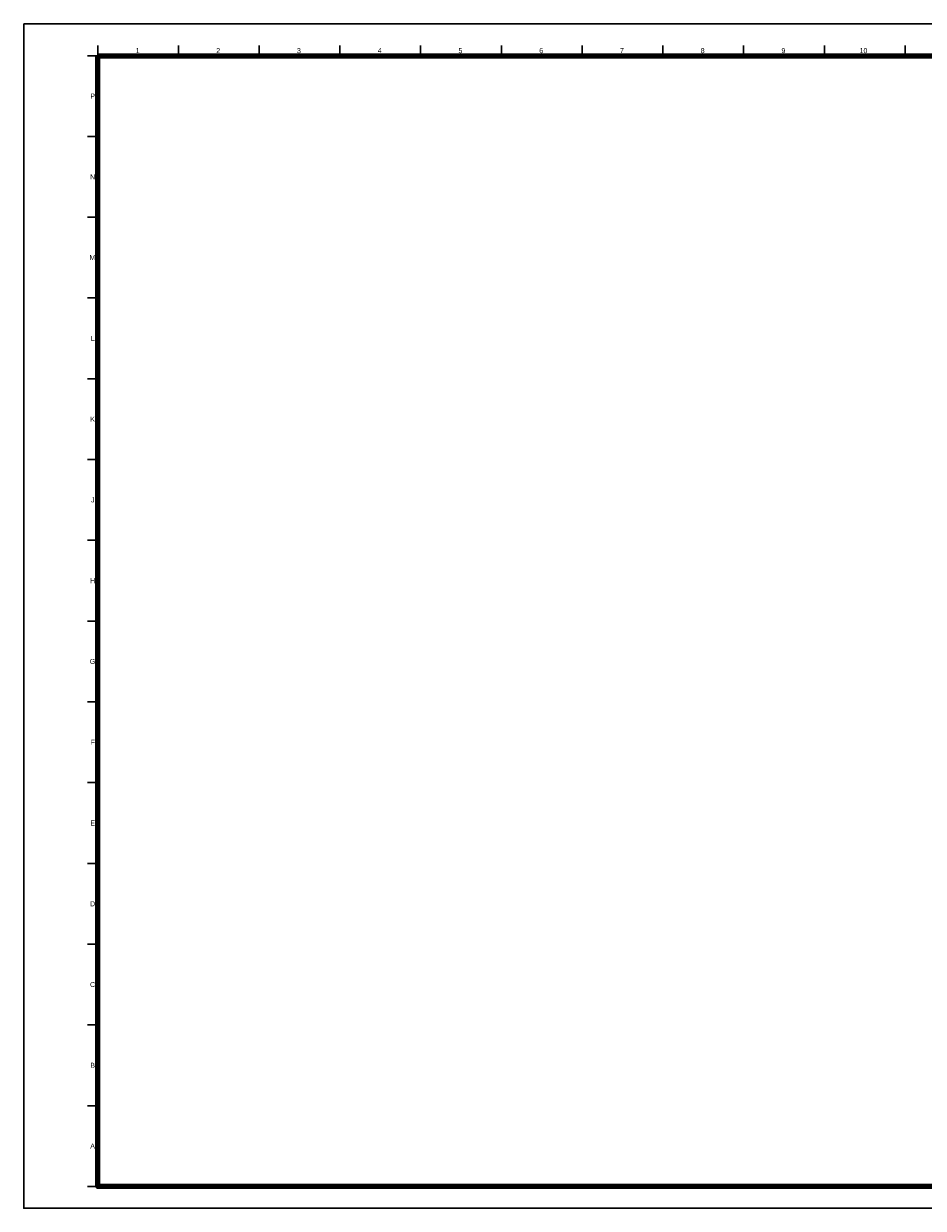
# Model space of a CAD drawing. Extents: x 0 to 34, y 0 to 22.
# Tile 1 of 3: x 0 to 16.7, y 0 to 22. Entities that reach past the tile are written whole.
import ezdxf
from ezdxf.enums import TextEntityAlignment as Align

# ---------------------------------------------------------------- set-up
doc = ezdxf.new("R2010")
doc.units = 0
doc.header["$MEASUREMENT"] = 0
doc.layers.add('G-ANNO-TEXT', color=7, linetype='Continuous', lineweight=35)
doc.layers.add('G-ANNO-TTLB', color=7, linetype='Continuous', lineweight=30)
doc.styles.add('Arial', font='arial.ttf')

# ---------------------------------------------------------------- blocks, each defined once
blk = doc.blocks.new('USACE AutoCAD 2013_BorderSheet Imperial_Border_CTB')
at = {"layer": 'G-ANNO-TEXT', "lineweight": 30}
for p, q in [((1.375, 21.406), (1.375, 21.594)), ((2.875, 21.406), (2.875, 21.594)), ((4.375, 21.406), (4.375, 21.594)), ((5.875, 21.406), (5.875, 21.594)), ((7.375, 21.406), (7.375, 21.594)), ((8.875, 21.406), (8.875, 21.594)), ((10.375, 21.406), (10.375, 21.594)), ((11.875, 21.406), (11.875, 21.594)), ((13.375, 21.406), (13.375, 21.594)), ((14.875, 21.406), (14.875, 21.594)), ((16.375, 21.406), (16.375, 21.594)), ((1.375, 21.406), (1.188, 21.406)), ((1.375, 19.906), (1.188, 19.906)), ((1.375, 18.406), (1.188, 18.406)), ((1.375, 16.906), (1.188, 16.906)), ((1.375, 15.406), (1.188, 15.406)), ((1.375, 13.906), (1.188, 13.906)), ((1.375, 12.406), (1.188, 12.406)), ((1.375, 10.906), (1.188, 10.906)), ((1.375, 9.406), (1.188, 9.406)), ((1.375, 7.906), (1.188, 7.906)), ((1.375, 6.406), (1.188, 6.406)), ((1.375, 4.906), (1.188, 4.906)), ((1.375, 3.406), (1.188, 3.406)), ((1.375, 1.906), (1.188, 1.906)), ((1.375, 0.406), (1.188, 0.406))]:
    blk.add_line(p, q, dxfattribs=at)
at = {"layer": 'G-ANNO-TTLB', "flags": 128}
blk.add_lwpolyline([(0, 22), (34, 22), (34, 0), (0, 0), (0, 22)], close=True, dxfattribs=at)
at = {"layer": 'G-ANNO-TTLB', "lineweight": 100, "flags": 128}
blk.add_lwpolyline([(1.375, 21.406), (33.25, 21.406), (33.25, 0.406), (1.375, 0.406), (1.375, 21.406)], close=True, dxfattribs=at)
at = {"layer": 'G-ANNO-TEXT', "linetype": 'Continuous', "style": 'Arial'}
for s, p in [('1', (2.117, 21.5)), ('2', (3.614, 21.5)), ('3', (5.114, 21.5)), ('4', (6.614, 21.5)), ('5', (8.114, 21.5)), ('6', (9.614, 21.5)), ('7', (11.114, 21.5)), ('8', (12.614, 21.5)), ('9', (14.114, 21.5)), ('10', (15.602, 21.5)), ('P', (1.281, 20.656)), ('N', (1.281, 19.156)), ('M', (1.278, 17.656)), ('L', (1.284, 16.156)), ('K', (1.28, 14.656)), ('J', (1.286, 13.156)), ('H', (1.281, 11.656)), ('G', (1.279, 10.156)), ('F', (1.283, 8.656)), ('E', (1.281, 7.156)), ('D', (1.28, 5.656)), ('C', (1.28, 4.156)), ('B', (1.281, 2.656)), ('A', (1.28, 1.156))]:
    blk.add_text(s, height=0.0937, dxfattribs=at).set_placement(p, align=Align.MIDDLE_CENTER)

msp = doc.modelspace()

# ---------------------------------------------------------------- block references
msp.add_blockref('USACE AutoCAD 2013_BorderSheet Imperial_Border_CTB', (0, 0))

doc.saveas('drawing.dxf')
